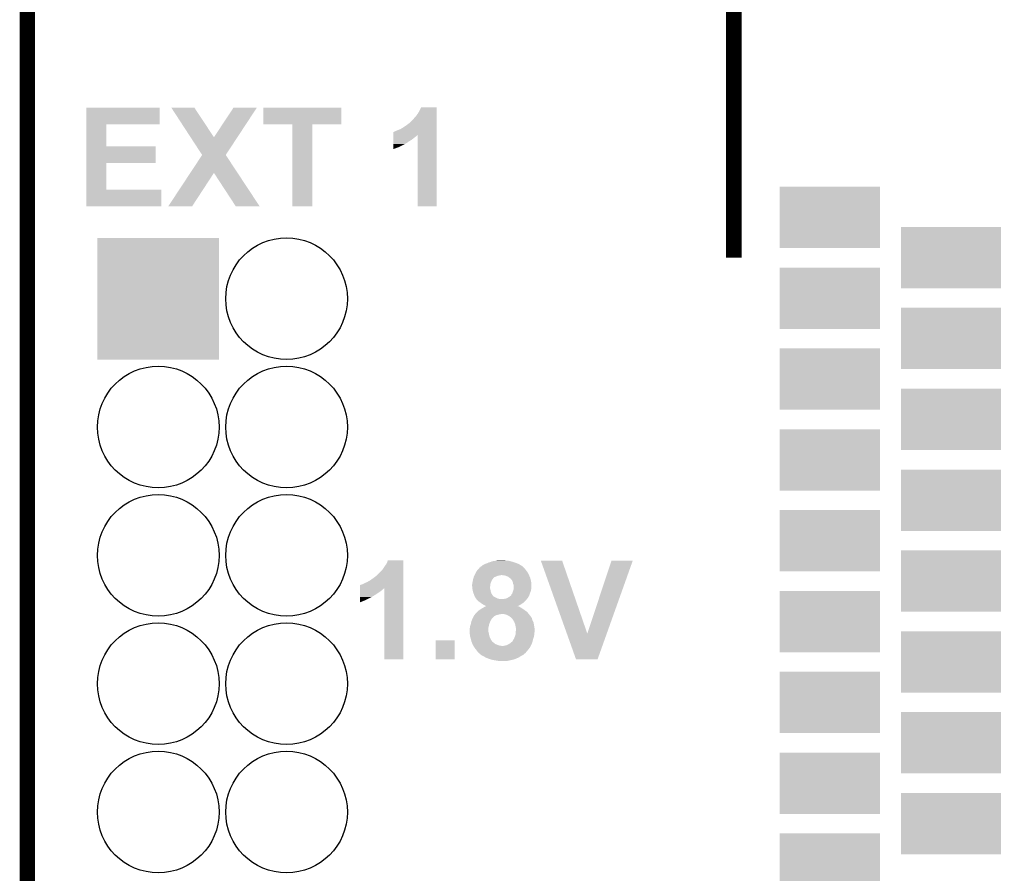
# Model space of a CAD drawing. Extents: x -0.05 to 0.95, y -0.15 to 2.1.
# Tile 28 of 51: x -0.05 to 0.33, y 1.34 to 1.67. Entities that reach past the tile are written whole.
import ezdxf

# ---------------------------------------------------------------- set-up
doc = ezdxf.new("R2010")
doc.units = 0
doc.layers.get('0').update_dxf_attribs({"linetype": 'CONTINUOUS'})
for name, color, linetype in [('LTE_IOT_13_CLICK_V101A_GKO', 9, 'CONTINUOUS'), ('LTE_IOT_13_CLICK_V101A_GTO', 11, 'CONTINUOUS'), ('LTE_IOT_13_CLICK_V101A_GTS', 8, 'CONTINUOUS')]:
    doc.layers.add(name, color=color, linetype=linetype)

# ---------------------------------------------------------------- blocks, each defined once
blk = doc.blocks.new('RECTANGLE_190')
blk.add_solid([(0.0195, 0.01195), (0.0195, -0.01195), (-0.0195, 0.01195), (-0.0195, -0.01195)])
blk = doc.blocks.new('ROUND_87')
blk.add_circle((0, 0), 0.0237)
blk = doc.blocks.new('SQUARE_88')
blk.add_solid([(0.0237, 0.0237), (0.0237, -0.0237), (-0.0237, 0.0237), (-0.0237, -0.0237)])

msp = doc.modelspace()

# ---------------------------------------------------------------- linework, layer by layer
at = {"layer": 'LTE_IOT_13_CLICK_V101A_GKO', "const_width": 0.006}
msp.add_lwpolyline([(-0.05, -0.15), (-0.05, 2.01)], dxfattribs=at)
at = {"layer": 'LTE_IOT_13_CLICK_V101A_GTO', "const_width": 0.006}
msp.add_lwpolyline([(0.2253, 1.577), (0.2253, 1.6793), (0.3277, 1.6793)], dxfattribs=at)
at = {"layer": 'LTE_IOT_13_CLICK_V101A_GTO'}
for points in [[(-0.027, 1.6289), (-0.027, 1.6354), (0.0015, 1.6289), (0.0015, 1.6354)], [(-0.027, 1.6354), (-0.027, 1.6354), (0.0015, 1.6354), (-0.027, 1.6354)], [(0.0136, 1.6239), (0.0061, 1.6354), (0.0227, 1.6239), (0.0151, 1.6354)], [(0.0061, 1.6354), (0.0061, 1.6354), (0.0151, 1.6354), (0.0061, 1.6354)], [(0.0227, 1.6239), (0.0303, 1.6354), (0.03184, 1.6239), (0.0394, 1.6354)], [(0.0303, 1.6354), (0.0303, 1.6354), (0.0394, 1.6354), (0.0303, 1.6354)], [(0.0419, 1.6289), (0.0419, 1.6354), (0.0723, 1.6289), (0.0723, 1.6354)], [(0.0419, 1.6354), (0.0419, 1.6354), (0.0723, 1.6354), (0.0419, 1.6354)], [(0.1029, 1.6344), (0.1035, 1.6356), (0.1095, 1.6344), (0.1095, 1.6356)], [(0.1035, 1.6356), (0.1035, 1.6356), (0.1095, 1.6356), (0.1035, 1.6356)], [(0.1, 1.6305), (0.1006, 1.6312), (0.1095, 1.6305), (0.1095, 1.6312)], [(0.1006, 1.6312), (0.1014, 1.6321), (0.1095, 1.6312), (0.1095, 1.6321)], [(0.1014, 1.6321), (0.1022, 1.6332), (0.1095, 1.6321), (0.1095, 1.6332)], [(0.1022, 1.6332), (0.1029, 1.6344), (0.1095, 1.6332), (0.1095, 1.6344)], [(-0.027, 1.6204), (-0.027, 1.6289), (-0.0192, 1.6204), (-0.0192, 1.6289)], [(-0.027, 1.6289), (-0.027, 1.6289), (-0.0192, 1.6289), (0.0015, 1.6289)], [(0.0533, 1.597), (0.0533, 1.6289), (0.061, 1.597), (0.061, 1.6289)], [(0.0533, 1.6289), (0.0533, 1.6289), (0.061, 1.6289), (0.0723, 1.6289)], [(0.0944, 1.6267), (0.0954, 1.6271), (0.1095, 1.6267), (0.1095, 1.6271)], [(0.0954, 1.6271), (0.0964, 1.6277), (0.1095, 1.6271), (0.1095, 1.6277)], [(0.0964, 1.6277), (0.0976, 1.6285), (0.1095, 1.6277), (0.1095, 1.6285)], [(0.0976, 1.6285), (0.0988, 1.6294), (0.1095, 1.6285), (0.1095, 1.6294)], [(0.0988, 1.6294), (0.0989, 1.6295), (0.1095, 1.6294), (0.1095, 1.6295)], [(0.099, 1.6295), (0.1, 1.6305), (0.1095, 1.6295), (0.1095, 1.6305)], [(0.0181, 1.617), (0.0136, 1.6239), (0.0273, 1.617), (0.03184, 1.6239)], [(0.0926, 1.6248), (0.0926, 1.6259), (0.1095, 1.6248), (0.1095, 1.6259)], [(0.0926, 1.6246), (0.0926, 1.6248), (0.1019, 1.6246), (0.102, 1.6248)], [(0.0926, 1.6248), (0.0926, 1.6248), (0.102, 1.6248), (0.1021, 1.6248)], [(0.0926, 1.6245), (0.0926, 1.6246), (0.1017, 1.6245), (0.1019, 1.6246)], [(0.0926, 1.6242), (0.0926, 1.6245), (0.1014, 1.6242), (0.1017, 1.6245)], [(0.0926, 1.6239), (0.0926, 1.6242), (0.101, 1.6239), (0.1014, 1.6242)], [(0.0926, 1.6231), (0.0926, 1.6239), (0.1, 1.6231), (0.101, 1.6239)], [(0.0926, 1.6227), (0.0926, 1.6231), (0.0994, 1.6227), (0.1, 1.6231)], [(0.0927, 1.6259), (0.0927, 1.626), (0.1095, 1.6259), (0.1095, 1.626)], [(0.0929, 1.626), (0.0937, 1.6264), (0.1095, 1.626), (0.1095, 1.6264)], [(0.0937, 1.6264), (0.0944, 1.6267), (0.1095, 1.6264), (0.1095, 1.6267)], [(0.1021, 1.597), (0.1021, 1.6248), (0.1095, 1.597), (0.1095, 1.6248)], [(-0.027, 1.6139), (-0.027, 1.6204), (0, 1.6139), (0, 1.6204)], [(-0.027, 1.6204), (-0.027, 1.6204), (0, 1.6204), (-0.0192, 1.6204)], [(0.0926, 1.6223), (0.0926, 1.6227), (0.0987, 1.6223), (0.0994, 1.6227)], [(0.0926, 1.6218), (0.0926, 1.6223), (0.098, 1.6218), (0.0987, 1.6223)], [(0.0926, 1.6213), (0.0926, 1.6218), (0.0972, 1.6213), (0.098, 1.6218)], [(0.0926, 1.62), (0.0926, 1.6213), (0.0946, 1.62), (0.0972, 1.6213)], [(0.0926, 1.6193), (0.0926, 1.62), (0.0926, 1.6193), (0.0946, 1.62)], [(0.01348, 1.61), (0.0181, 1.617), (0.03192, 1.61), (0.0273, 1.617)], [(-0.027, 1.6035), (-0.027, 1.6139), (-0.0192, 1.6035), (-0.0192, 1.6139)], [(-0.027, 1.6139), (-0.027, 1.6139), (-0.0192, 1.6139), (0, 1.6139)], [(0.0049, 1.597), (0.01348, 1.61), (0.0142, 1.597), (0.0227, 1.61)], [(0.0312, 1.597), (0.0227, 1.61), (0.0405, 1.597), (0.03192, 1.61)], [(-0.027, 1.597), (-0.027, 1.6035), (0.0022, 1.597), (0.0022, 1.6035)], [(-0.027, 1.6035), (-0.027, 1.6035), (0.0022, 1.6035), (-0.0192, 1.6035)], [(0.0405, 1.597), (0.0405, 1.597), (0.0405, 1.597), (0.0312, 1.597)], [(0.09, 1.4578), (0.0905, 1.4591), (0.0965, 1.4578), (0.0965, 1.4591)], [(0.0905, 1.4591), (0.0905, 1.4591), (0.0965, 1.4591), (0.0905, 1.4591)], [(0.1291, 1.4579), (0.1297, 1.4582), (0.1408, 1.4579), (0.1399, 1.4582)], [(0.1297, 1.4582), (0.1304, 1.4584), (0.1399, 1.4582), (0.1393, 1.4584)], [(0.1304, 1.4584), (0.1312, 1.4587), (0.1393, 1.4584), (0.13833, 1.4587)], [(0.1312, 1.4587), (0.132, 1.4588), (0.13833, 1.4587), (0.138, 1.4588)], [(0.132, 1.4588), (0.13245, 1.4589), (0.138, 1.4588), (0.1373, 1.4589)], [(0.13245, 1.4589), (0.1329, 1.459), (0.1367, 1.4589), (0.1362, 1.459)], [(0.1329, 1.459), (0.1339, 1.4591), (0.1362, 1.459), (0.1357, 1.4591)], [(0.16023, 1.4305), (0.1501, 1.4589), (0.1682, 1.4305), (0.1584, 1.4589)], [(0.1501, 1.4589), (0.1501, 1.4589), (0.1584, 1.4589), (0.1501, 1.4589)], [(0.1682, 1.4305), (0.1776, 1.4589), (0.17577, 1.4305), (0.1859, 1.4589)], [(0.1776, 1.4589), (0.1776, 1.4589), (0.1859, 1.4589), (0.1776, 1.4589)], [(0.086, 1.453), (0.0877, 1.4547), (0.0965, 1.453), (0.0965, 1.4547)], [(0.0877, 1.4547), (0.0885, 1.4556), (0.0965, 1.4547), (0.0965, 1.4556)], [(0.0885, 1.4556), (0.0892, 1.4567), (0.0965, 1.4556), (0.0965, 1.4567)], [(0.0892, 1.4567), (0.09, 1.4578), (0.0965, 1.4567), (0.0965, 1.4578)], [(0.12425, 1.4533), (0.12475, 1.4543), (0.1455, 1.4533), (0.145, 1.4543)], [(0.12475, 1.4543), (0.1249, 1.4546), (0.145, 1.4543), (0.14477, 1.4546)], [(0.1249, 1.4546), (0.1253, 1.4552), (0.14477, 1.4546), (0.1443, 1.4552)], [(0.1253, 1.4552), (0.1258, 1.4557), (0.1443, 1.4552), (0.14397, 1.4557)], [(0.1258, 1.4557), (0.12588, 1.4558), (0.14397, 1.4557), (0.1439, 1.4558)], [(0.12588, 1.4558), (0.1263, 1.4563), (0.1439, 1.4558), (0.1434, 1.4563)], [(0.1264, 1.4563), (0.1265, 1.4564), (0.1434, 1.4563), (0.14328, 1.4564)], [(0.1265, 1.4564), (0.1266, 1.4566), (0.14328, 1.4564), (0.14304, 1.4566)], [(0.1266, 1.4566), (0.1269, 1.4567), (0.14304, 1.4566), (0.14292, 1.4567)], [(0.1269, 1.4567), (0.12705, 1.4568), (0.14292, 1.4567), (0.1428, 1.4568)], [(0.12705, 1.4568), (0.1272, 1.4569), (0.1428, 1.4568), (0.14265, 1.4569)], [(0.1272, 1.4569), (0.1275, 1.4572), (0.14265, 1.4569), (0.1422, 1.4572)], [(0.1275, 1.4572), (0.128, 1.4575), (0.1422, 1.4572), (0.14168, 1.4575)], [(0.128, 1.4575), (0.12825, 1.4576), (0.14168, 1.4575), (0.1415, 1.4576)], [(0.12825, 1.4576), (0.1285, 1.4577), (0.1415, 1.4576), (0.14127, 1.4577)], [(0.1285, 1.4577), (0.1291, 1.4579), (0.14127, 1.4577), (0.1408, 1.4579)], [(0.0815, 1.4502), (0.0824, 1.4506), (0.0965, 1.4502), (0.0965, 1.4506)], [(0.0824, 1.4506), (0.0835, 1.4512), (0.0965, 1.4506), (0.0965, 1.4512)], [(0.0835, 1.4512), (0.0846, 1.452), (0.0965, 1.4512), (0.0965, 1.452)], [(0.0846, 1.452), (0.0858, 1.4529), (0.0965, 1.452), (0.0965, 1.4529)], [(0.0858, 1.4529), (0.0859, 1.453), (0.0965, 1.4529), (0.0965, 1.453)], [(0.1234, 1.4502), (0.12358, 1.4511), (0.13054, 1.4502), (0.1309, 1.4511)], [(0.12358, 1.4511), (0.12366, 1.4515), (0.1309, 1.4511), (0.1311, 1.4515)], [(0.12366, 1.4515), (0.1237, 1.4517), (0.1311, 1.4515), (0.1313, 1.4517)], [(0.1237, 1.4517), (0.12373, 1.4518), (0.1313, 1.4517), (0.1314, 1.4518)], [(0.12373, 1.4518), (0.12378, 1.452), (0.1314, 1.4518), (0.1315, 1.452)], [(0.12378, 1.452), (0.12392, 1.4525), (0.1315, 1.452), (0.132, 1.4525)], [(0.12392, 1.4525), (0.12397, 1.4527), (0.132, 1.4525), (0.1326, 1.4527)], [(0.12397, 1.4527), (0.124, 1.4528), (0.1326, 1.4527), (0.13277, 1.4528)], [(0.124, 1.4528), (0.1241, 1.453), (0.13277, 1.4528), (0.1331, 1.453)], [(0.1241, 1.453), (0.12415, 1.4531), (0.1331, 1.453), (0.1337, 1.4531)], [(0.12415, 1.4531), (0.1242, 1.4532), (0.1337, 1.4531), (0.1342, 1.4532)], [(0.1242, 1.4532), (0.12425, 1.4533), (0.1342, 1.4532), (0.1346, 1.4533)], [(0.1363, 1.4531), (0.1349, 1.4533), (0.14558, 1.4531), (0.1455, 1.4533)], [(0.1373, 1.4527), (0.1363, 1.4531), (0.14575, 1.4527), (0.14558, 1.4531)], [(0.1377, 1.4524), (0.1373, 1.4527), (0.14588, 1.4524), (0.14575, 1.4527)], [(0.138, 1.4522), (0.1377, 1.4524), (0.14596, 1.4522), (0.14588, 1.4524)], [(0.1382, 1.4521), (0.138, 1.4522), (0.146, 1.4521), (0.14596, 1.4522)], [(0.1382, 1.452), (0.1382, 1.4521), (0.14602, 1.452), (0.146, 1.4521)], [(0.1387, 1.4515), (0.1382, 1.452), (0.14613, 1.4515), (0.14602, 1.452)], [(0.139, 1.451), (0.1387, 1.4515), (0.14624, 1.451), (0.14613, 1.4515)], [(0.1391, 1.4507), (0.139, 1.451), (0.1463, 1.4507), (0.14624, 1.451)], [(0.1392, 1.4504), (0.1391, 1.4507), (0.14634, 1.4504), (0.1463, 1.4507)], [(0.13927, 1.45), (0.1392, 1.4504), (0.1464, 1.45), (0.14634, 1.4504)], [(0.0796, 1.4482), (0.0796, 1.4494), (0.0965, 1.4482), (0.0965, 1.4494)], [(0.0796, 1.4481), (0.0796, 1.4482), (0.089, 1.4481), (0.0891, 1.4482)], [(0.0796, 1.448), (0.0796, 1.4481), (0.0887, 1.448), (0.089, 1.4481)], [(0.0796, 1.4473), (0.0796, 1.448), (0.088, 1.4473), (0.0887, 1.448)], [(0.0796, 1.447), (0.0796, 1.4473), (0.0876, 1.447), (0.088, 1.4473)], [(0.0796, 1.4462), (0.0796, 1.447), (0.0864, 1.4462), (0.0876, 1.447)], [(0.0797, 1.4494), (0.0797, 1.4495), (0.0965, 1.4494), (0.0965, 1.4495)], [(0.0799, 1.4495), (0.0801, 1.4496), (0.0965, 1.4495), (0.0965, 1.4496)], [(0.0801, 1.4496), (0.0807, 1.4498), (0.0965, 1.4496), (0.0965, 1.4498)], [(0.0807, 1.4498), (0.0815, 1.4502), (0.0965, 1.4498), (0.0965, 1.4502)], [(0.0891, 1.4205), (0.0891, 1.4482), (0.0965, 1.4205), (0.0965, 1.4482)], [(0.1233, 1.4496), (0.1234, 1.4499), (0.13043, 1.4496), (0.13047, 1.4499)], [(0.1233, 1.4494), (0.1233, 1.4496), (0.1304, 1.4494), (0.13043, 1.4496)], [(0.1233, 1.4492), (0.1233, 1.4494), (0.13037, 1.4492), (0.1304, 1.4494)], [(0.12336, 1.4486), (0.1233, 1.4492), (0.1303, 1.4486), (0.13037, 1.4492)], [(0.1234, 1.4482), (0.12336, 1.4486), (0.1303, 1.4482), (0.1303, 1.4486)], [(0.1234, 1.4501), (0.1234, 1.4502), (0.1305, 1.4501), (0.13054, 1.4502)], [(0.1234, 1.4499), (0.1234, 1.4501), (0.13047, 1.4499), (0.1305, 1.4501)], [(0.12345, 1.4478), (0.1234, 1.4482), (0.1304, 1.4478), (0.1303, 1.4482)], [(0.1235, 1.4474), (0.12345, 1.4478), (0.13048, 1.4474), (0.1304, 1.4478)], [(0.12365, 1.4468), (0.1235, 1.4474), (0.1306, 1.4468), (0.13048, 1.4474)], [(0.1237, 1.4466), (0.12365, 1.4468), (0.13067, 1.4466), (0.1306, 1.4468)], [(0.12387, 1.4462), (0.1237, 1.4466), (0.1308, 1.4462), (0.13067, 1.4466)], [(0.1389, 1.4461), (0.1391, 1.4466), (0.1458, 1.4461), (0.14601, 1.4466)], [(0.1391, 1.4466), (0.13917, 1.4468), (0.14601, 1.4466), (0.1461, 1.4468)], [(0.13917, 1.4468), (0.1393, 1.4472), (0.1461, 1.4468), (0.1462, 1.4472)], [(0.1393, 1.4498), (0.13927, 1.45), (0.1464, 1.4498), (0.1464, 1.45)], [(0.1395, 1.4494), (0.1393, 1.4498), (0.1464, 1.4494), (0.1464, 1.4498)], [(0.1393, 1.4472), (0.13941, 1.4476), (0.1462, 1.4472), (0.1463, 1.4476)], [(0.13941, 1.4476), (0.1395, 1.4479), (0.1463, 1.4476), (0.14635, 1.4479)], [(0.1395, 1.4482), (0.1395, 1.4494), (0.1464, 1.4482), (0.1464, 1.4494)], [(0.1395, 1.4479), (0.1395, 1.4482), (0.14635, 1.4479), (0.1464, 1.4482)], [(0.0796, 1.4457), (0.0796, 1.4462), (0.0857, 1.4457), (0.0864, 1.4462)], [(0.0796, 1.4453), (0.0796, 1.4457), (0.085, 1.4453), (0.0857, 1.4457)], [(0.0796, 1.4448), (0.0796, 1.4453), (0.0842, 1.4448), (0.085, 1.4453)], [(0.0796, 1.4435), (0.0796, 1.4448), (0.0816, 1.4435), (0.0842, 1.4448)], [(0.0796, 1.4427), (0.0796, 1.4435), (0.0796, 1.4427), (0.0816, 1.4435)], [(0.124, 1.4459), (0.12387, 1.4462), (0.13098, 1.4459), (0.1308, 1.4462)], [(0.12407, 1.4457), (0.124, 1.4459), (0.1311, 1.4457), (0.13098, 1.4459)], [(0.1242, 1.4453), (0.12407, 1.4457), (0.13142, 1.4453), (0.1311, 1.4457)], [(0.12425, 1.4452), (0.1242, 1.4453), (0.1315, 1.4452), (0.13142, 1.4453)], [(0.12435, 1.445), (0.12425, 1.4452), (0.1317, 1.445), (0.1315, 1.4452)], [(0.1244, 1.4449), (0.12435, 1.445), (0.13185, 1.4449), (0.1317, 1.445)], [(0.12443, 1.4448), (0.1244, 1.4449), (0.132, 1.4448), (0.13185, 1.4449)], [(0.1245, 1.4446), (0.12443, 1.4448), (0.1324, 1.4446), (0.132, 1.4448)], [(0.1246, 1.4445), (0.1245, 1.4446), (0.13265, 1.4445), (0.1324, 1.4446)], [(0.12467, 1.4444), (0.1246, 1.4445), (0.1329, 1.4444), (0.13265, 1.4445)], [(0.12489, 1.4441), (0.12467, 1.4444), (0.1335, 1.4441), (0.1329, 1.4444)], [(0.12496, 1.444), (0.12489, 1.4441), (0.1341, 1.444), (0.1335, 1.4441)], [(0.1251, 1.4438), (0.12496, 1.444), (0.14455, 1.4438), (0.14465, 1.444)], [(0.1252, 1.4437), (0.1251, 1.4438), (0.1445, 1.4437), (0.14455, 1.4438)], [(0.1258, 1.4431), (0.1252, 1.4437), (0.1439, 1.4431), (0.1445, 1.4437)], [(0.12636, 1.4427), (0.1258, 1.4431), (0.1435, 1.4427), (0.1439, 1.4431)], [(0.1356, 1.444), (0.1361, 1.4441), (0.14465, 1.444), (0.1447, 1.4441)], [(0.1361, 1.4441), (0.1366, 1.4442), (0.1447, 1.4441), (0.14485, 1.4442)], [(0.1366, 1.4442), (0.1368, 1.4443), (0.14485, 1.4442), (0.145, 1.4443)], [(0.1368, 1.4443), (0.137, 1.4444), (0.145, 1.4443), (0.145, 1.4444)], [(0.137, 1.4444), (0.1372, 1.4445), (0.145, 1.4444), (0.14506, 1.4445)], [(0.1372, 1.4445), (0.1377, 1.4448), (0.14506, 1.4445), (0.14525, 1.4448)], [(0.1377, 1.4448), (0.1382, 1.4452), (0.14525, 1.4448), (0.1455, 1.4452)], [(0.1383, 1.4452), (0.1385, 1.4454), (0.1455, 1.4452), (0.14557, 1.4454)], [(0.1385, 1.4454), (0.1386, 1.4457), (0.14557, 1.4454), (0.14567, 1.4457)], [(0.1386, 1.4457), (0.1389, 1.4461), (0.14567, 1.4457), (0.1458, 1.4461)], [(0.1251, 1.4387), (0.12544, 1.4391), (0.14495, 1.4387), (0.1446, 1.4391)], [(0.12544, 1.4391), (0.1257, 1.4394), (0.1446, 1.4391), (0.14415, 1.4394)], [(0.1257, 1.4394), (0.12615, 1.4397), (0.14415, 1.4394), (0.1437, 1.4397)], [(0.12615, 1.4397), (0.1266, 1.44), (0.1437, 1.4397), (0.14328, 1.44)], [(0.12706, 1.4422), (0.12636, 1.4427), (0.1428, 1.4422), (0.1435, 1.4427)], [(0.1266, 1.44), (0.12693, 1.4402), (0.14328, 1.44), (0.143, 1.4402)], [(0.12693, 1.4402), (0.1276, 1.4406), (0.143, 1.4402), (0.14236, 1.4406)], [(0.1272, 1.4421), (0.12706, 1.4422), (0.14264, 1.4421), (0.1428, 1.4422)], [(0.1278, 1.4417), (0.1272, 1.4421), (0.142, 1.4417), (0.14264, 1.4421)], [(0.1276, 1.4406), (0.12778, 1.4407), (0.14236, 1.4406), (0.1422, 1.4407)], [(0.12778, 1.4407), (0.12833, 1.441), (0.1422, 1.4407), (0.1417, 1.441)], [(0.1283, 1.4415), (0.1278, 1.4417), (0.14164, 1.4415), (0.142, 1.4417)], [(0.1286, 1.4413), (0.1283, 1.4415), (0.14128, 1.4413), (0.14164, 1.4415)], [(0.12833, 1.441), (0.1287, 1.4412), (0.1417, 1.441), (0.1413, 1.4412)], [(0.1287, 1.4412), (0.1286, 1.4413), (0.1411, 1.4412), (0.14128, 1.4413)], [(0.1287, 1.4412), (0.1287, 1.4412), (0.1413, 1.4412), (0.1411, 1.4412)], [(0.12296, 1.435), (0.123, 1.4352), (0.1303, 1.435), (0.13038, 1.4352)], [(0.123, 1.4352), (0.12312, 1.4355), (0.13038, 1.4352), (0.1305, 1.4355)], [(0.12312, 1.4355), (0.12328, 1.4359), (0.1305, 1.4355), (0.1307, 1.4359)], [(0.12328, 1.4359), (0.12336, 1.4361), (0.1307, 1.4359), (0.1309, 1.4361)], [(0.12336, 1.4361), (0.1234, 1.4362), (0.1309, 1.4361), (0.1309, 1.4362)], [(0.1234, 1.4362), (0.12375, 1.4369), (0.1309, 1.4362), (0.1315, 1.4369)], [(0.12375, 1.4369), (0.1239, 1.4372), (0.1315, 1.4369), (0.13186, 1.4372)], [(0.1239, 1.4373), (0.12397, 1.4374), (0.13198, 1.4373), (0.1321, 1.4374)], [(0.1239, 1.4372), (0.1239, 1.4373), (0.13186, 1.4372), (0.13198, 1.4373)], [(0.12397, 1.4374), (0.1241, 1.4376), (0.1321, 1.4374), (0.13257, 1.4376)], [(0.1241, 1.4376), (0.12418, 1.4377), (0.13257, 1.4376), (0.1328, 1.4377)], [(0.12418, 1.4377), (0.12434, 1.4379), (0.1328, 1.4377), (0.1335, 1.4379)], [(0.12434, 1.4379), (0.1245, 1.4381), (0.1335, 1.4379), (0.1345, 1.4381)], [(0.1245, 1.4381), (0.1247, 1.4383), (0.14546, 1.4381), (0.1453, 1.4383)], [(0.1247, 1.4383), (0.1251, 1.4387), (0.1453, 1.4383), (0.14495, 1.4387)], [(0.1366, 1.4379), (0.1358, 1.4381), (0.14561, 1.4379), (0.14546, 1.4381)], [(0.1376, 1.4374), (0.1366, 1.4379), (0.146, 1.4374), (0.14561, 1.4379)], [(0.1378, 1.4373), (0.1376, 1.4374), (0.1461, 1.4373), (0.146, 1.4374)], [(0.1382, 1.437), (0.1378, 1.4373), (0.1463, 1.437), (0.1461, 1.4373)], [(0.1386, 1.4367), (0.1382, 1.437), (0.14648, 1.4367), (0.1463, 1.437)], [(0.1388, 1.4365), (0.1386, 1.4367), (0.1466, 1.4365), (0.14648, 1.4367)], [(0.1393, 1.4358), (0.1388, 1.4365), (0.1468, 1.4358), (0.1466, 1.4365)], [(0.1397, 1.4351), (0.1393, 1.4358), (0.14715, 1.4351), (0.1468, 1.4358)], [(0.13974, 1.435), (0.1397, 1.4351), (0.1472, 1.435), (0.14715, 1.4351)], [(0.1224, 1.4326), (0.12246, 1.433), (0.12965, 1.4326), (0.1297, 1.433)], [(0.1224, 1.4322), (0.1224, 1.4326), (0.1296, 1.4322), (0.12965, 1.4326)], [(0.1224, 1.4317), (0.1224, 1.4322), (0.1296, 1.4317), (0.1296, 1.4322)], [(0.1224, 1.4311), (0.1224, 1.4317), (0.1297, 1.4311), (0.1296, 1.4317)], [(0.12246, 1.433), (0.1225, 1.4333), (0.1297, 1.433), (0.12978, 1.4333)], [(0.1225, 1.4333), (0.12267, 1.4338), (0.12978, 1.4333), (0.1299, 1.4338)], [(0.12267, 1.4338), (0.1228, 1.4342), (0.1299, 1.4338), (0.12997, 1.4342)], [(0.1228, 1.4342), (0.12284, 1.4344), (0.12997, 1.4342), (0.13, 1.4344)], [(0.12284, 1.4344), (0.12296, 1.435), (0.13, 1.4344), (0.1303, 1.435)], [(0.14, 1.4344), (0.13974, 1.435), (0.14732, 1.4344), (0.1472, 1.435)], [(0.1401, 1.434), (0.14, 1.4344), (0.1474, 1.434), (0.14732, 1.4344)], [(0.1402, 1.4336), (0.1401, 1.434), (0.14747, 1.4336), (0.1474, 1.434)], [(0.1403, 1.433), (0.1402, 1.4336), (0.14758, 1.433), (0.14747, 1.4336)], [(0.14032, 1.4329), (0.1403, 1.433), (0.1476, 1.4329), (0.14758, 1.433)], [(0.1403, 1.431), (0.14033, 1.4313), (0.14763, 1.431), (0.1477, 1.4313)], [(0.1404, 1.4325), (0.14032, 1.4329), (0.14764, 1.4325), (0.1476, 1.4329)], [(0.14033, 1.4313), (0.14037, 1.4318), (0.1477, 1.4313), (0.1477, 1.4318)], [(0.14037, 1.4318), (0.1404, 1.4321), (0.1477, 1.4318), (0.14767, 1.4321)], [(0.1404, 1.4321), (0.1404, 1.4325), (0.14767, 1.4321), (0.14764, 1.4325)], [(0.1091, 1.4205), (0.1091, 1.4279), (0.1165, 1.4205), (0.1165, 1.4279)], [(0.1091, 1.4279), (0.1091, 1.4279), (0.1165, 1.4279), (0.1091, 1.4279)], [(0.1224, 1.4304), (0.1224, 1.4311), (0.1299, 1.4304), (0.1297, 1.4311)], [(0.12248, 1.4296), (0.1224, 1.4304), (0.13, 1.4296), (0.1299, 1.4304)], [(0.1225, 1.4294), (0.12248, 1.4296), (0.13009, 1.4294), (0.13, 1.4296)], [(0.12267, 1.4289), (0.1225, 1.4294), (0.1303, 1.4289), (0.13009, 1.4294)], [(0.1228, 1.4285), (0.12267, 1.4289), (0.1305, 1.4285), (0.1303, 1.4289)], [(0.12289, 1.4281), (0.1228, 1.4285), (0.1307, 1.4281), (0.1305, 1.4285)], [(0.123, 1.4276), (0.12289, 1.4281), (0.13106, 1.4276), (0.1307, 1.4281)], [(0.12308, 1.4274), (0.123, 1.4276), (0.1312, 1.4274), (0.13106, 1.4276)], [(0.12311, 1.4273), (0.12308, 1.4274), (0.1312, 1.4273), (0.1312, 1.4274)], [(0.1388, 1.4273), (0.1391, 1.4276), (0.1468, 1.4273), (0.14689, 1.4276)], [(0.1391, 1.4276), (0.1393, 1.428), (0.14689, 1.4276), (0.147, 1.428)], [(0.1393, 1.428), (0.1396, 1.4285), (0.147, 1.428), (0.14714, 1.4285)], [(0.1396, 1.4285), (0.13969, 1.4287), (0.14714, 1.4285), (0.1472, 1.4287)], [(0.13969, 1.4287), (0.1399, 1.4292), (0.1472, 1.4287), (0.14737, 1.4292)], [(0.1399, 1.4292), (0.13994, 1.4293), (0.14737, 1.4292), (0.1474, 1.4293)], [(0.13994, 1.4293), (0.14016, 1.4299), (0.1474, 1.4293), (0.1475, 1.4299)], [(0.14016, 1.4299), (0.1402, 1.43), (0.1475, 1.4299), (0.14752, 1.43)], [(0.1402, 1.43), (0.14024, 1.4304), (0.14752, 1.43), (0.1476, 1.4304)], [(0.14024, 1.4304), (0.14029, 1.4309), (0.1476, 1.4304), (0.1476, 1.4309)], [(0.14029, 1.4309), (0.1403, 1.431), (0.1476, 1.4309), (0.14763, 1.431)], [(0.1638, 1.4205), (0.16023, 1.4305), (0.1722, 1.4205), (0.17577, 1.4305)], [(0.12326, 1.4269), (0.12311, 1.4273), (0.1318, 1.4269), (0.1312, 1.4273)], [(0.1233, 1.4268), (0.12326, 1.4269), (0.1319, 1.4268), (0.1318, 1.4269)], [(0.12343, 1.4265), (0.1233, 1.4268), (0.1322, 1.4265), (0.1319, 1.4268)], [(0.12351, 1.4263), (0.12343, 1.4265), (0.1328, 1.4263), (0.1322, 1.4265)], [(0.1236, 1.4261), (0.12351, 1.4263), (0.13327, 1.4261), (0.1328, 1.4263)], [(0.12366, 1.426), (0.1236, 1.4261), (0.1335, 1.426), (0.13327, 1.4261)], [(0.12377, 1.4258), (0.12366, 1.426), (0.1342, 1.4258), (0.1335, 1.426)], [(0.12383, 1.4257), (0.12377, 1.4258), (0.1351, 1.4257), (0.1342, 1.4258)], [(0.124, 1.4254), (0.12383, 1.4257), (0.14595, 1.4254), (0.1461, 1.4257)], [(0.1242, 1.4251), (0.124, 1.4254), (0.1458, 1.4251), (0.14595, 1.4254)], [(0.1244, 1.4248), (0.1242, 1.4251), (0.14559, 1.4248), (0.1458, 1.4251)], [(0.12472, 1.4244), (0.1244, 1.4248), (0.1453, 1.4244), (0.14559, 1.4248)], [(0.1252, 1.4238), (0.12472, 1.4244), (0.1448, 1.4238), (0.1453, 1.4244)], [(0.1255, 1.4234), (0.1252, 1.4238), (0.14446, 1.4234), (0.1448, 1.4238)], [(0.1355, 1.4257), (0.1358, 1.4258), (0.1461, 1.4257), (0.14615, 1.4258)], [(0.1358, 1.4258), (0.1364, 1.4259), (0.14615, 1.4258), (0.1462, 1.4259)], [(0.1364, 1.4259), (0.137, 1.4261), (0.1462, 1.4259), (0.14631, 1.4261)], [(0.137, 1.4261), (0.1376, 1.4264), (0.14631, 1.4261), (0.14649, 1.4264)], [(0.1376, 1.4264), (0.1379, 1.4266), (0.14649, 1.4264), (0.1466, 1.4266)], [(0.1379, 1.4266), (0.1382, 1.4268), (0.1466, 1.4266), (0.14666, 1.4268)], [(0.1382, 1.4268), (0.1388, 1.4273), (0.14666, 1.4268), (0.1468, 1.4273)], [(0.1258, 1.4231), (0.1255, 1.4234), (0.1442, 1.4231), (0.14446, 1.4234)], [(0.1259, 1.423), (0.1258, 1.4231), (0.1442, 1.423), (0.1442, 1.4231)], [(0.126, 1.4229), (0.1259, 1.423), (0.1441, 1.4229), (0.1442, 1.423)], [(0.1261, 1.4228), (0.126, 1.4229), (0.1439, 1.4228), (0.1441, 1.4229)], [(0.1263, 1.4227), (0.1261, 1.4228), (0.14375, 1.4227), (0.1439, 1.4228)], [(0.12635, 1.4226), (0.1263, 1.4227), (0.1436, 1.4226), (0.14375, 1.4227)], [(0.1264, 1.4225), (0.12635, 1.4226), (0.1435, 1.4225), (0.1436, 1.4226)], [(0.12674, 1.4223), (0.1265, 1.4225), (0.1433, 1.4223), (0.1435, 1.4225)], [(0.1271, 1.422), (0.12674, 1.4223), (0.1428, 1.422), (0.1433, 1.4223)], [(0.1275, 1.4218), (0.1271, 1.422), (0.1424, 1.4218), (0.1428, 1.422)], [(0.1279, 1.4216), (0.1275, 1.4218), (0.1421, 1.4216), (0.1424, 1.4218)], [(0.12825, 1.4214), (0.1279, 1.4216), (0.1418, 1.4214), (0.1421, 1.4216)], [(0.1286, 1.4212), (0.12825, 1.4214), (0.1414, 1.4212), (0.1418, 1.4214)], [(0.12883, 1.4211), (0.1286, 1.4212), (0.1412, 1.4211), (0.1414, 1.4212)], [(0.1293, 1.4209), (0.12883, 1.4211), (0.14073, 1.4209), (0.1412, 1.4211)], [(0.13042, 1.4205), (0.1293, 1.4209), (0.1398, 1.4205), (0.14073, 1.4209)], [(0.1307, 1.4204), (0.13042, 1.4205), (0.1394, 1.4204), (0.1398, 1.4205)], [(0.13117, 1.4203), (0.1307, 1.4204), (0.139, 1.4203), (0.1394, 1.4204)], [(0.1321, 1.4201), (0.13117, 1.4203), (0.1381, 1.4201), (0.139, 1.4203)], [(0.1328, 1.42), (0.1321, 1.4201), (0.13765, 1.42), (0.1381, 1.4201)], [(0.1334, 1.4199), (0.1328, 1.42), (0.1372, 1.4199), (0.13765, 1.42)], [(0.1343, 1.4198), (0.1339, 1.4199), (0.1362, 1.4198), (0.1372, 1.4199)]]:
    msp.add_solid(points, dxfattribs=at)

# ---------------------------------------------------------------- block references
at = {"layer": 'LTE_IOT_13_CLICK_V101A_GTS'}
for name, p in [('RECTANGLE_190', (0.2627, 1.5927)), ('RECTANGLE_190', (0.3099, 1.577)), ('SQUARE_88', (0.001, 1.561)), ('ROUND_87', (0.051, 1.561)), ('RECTANGLE_190', (0.2627, 1.5612)), ('RECTANGLE_190', (0.3099, 1.5455)), ('RECTANGLE_190', (0.2627, 1.5297)), ('ROUND_87', (0.001, 1.511)), ('ROUND_87', (0.051, 1.511)), ('RECTANGLE_190', (0.3099, 1.514)), ('RECTANGLE_190', (0.2627, 1.4982)), ('RECTANGLE_190', (0.3099, 1.4825)), ('ROUND_87', (0.001, 1.461)), ('ROUND_87', (0.051, 1.461)), ('RECTANGLE_190', (0.2627, 1.4667)), ('RECTANGLE_190', (0.3099, 1.451)), ('RECTANGLE_190', (0.2627, 1.4352)), ('ROUND_87', (0.001, 1.411)), ('ROUND_87', (0.051, 1.411)), ('RECTANGLE_190', (0.3099, 1.4195)), ('RECTANGLE_190', (0.2627, 1.4037)), ('RECTANGLE_190', (0.3099, 1.388)), ('ROUND_87', (0.001, 1.361)), ('ROUND_87', (0.051, 1.361)), ('RECTANGLE_190', (0.2627, 1.3722)), ('RECTANGLE_190', (0.3099, 1.3565)), ('RECTANGLE_190', (0.2627, 1.3408))]:
    msp.add_blockref(name, p, dxfattribs=at)

doc.saveas('drawing.dxf')
